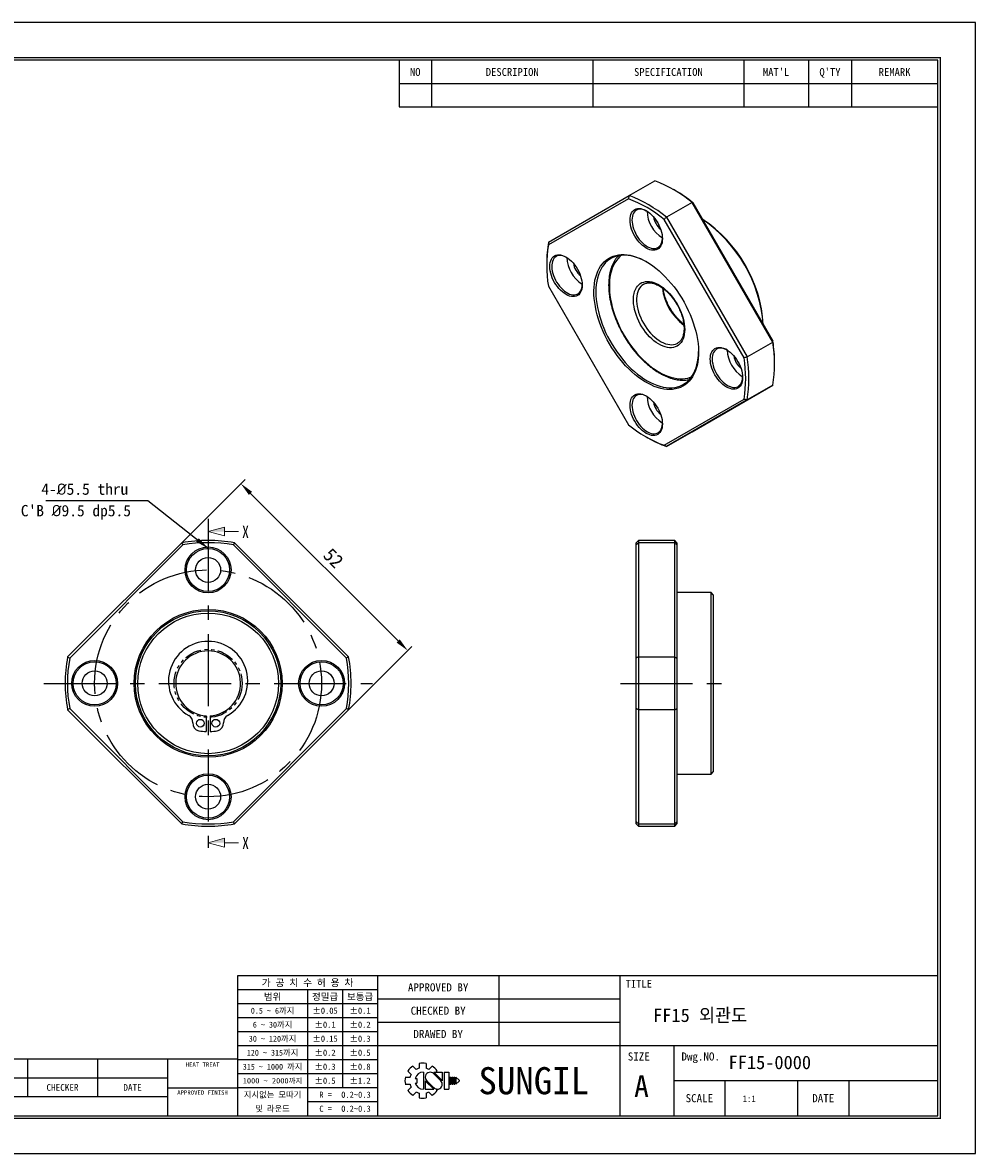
# Model space of a CAD drawing. Header units: millimetres. Extents: x 0 to 352, y 0 to 249.
# Tile 2 of 2: x 143 to 352, y 0 to 249. Entities that reach past the tile are written whole.
import ezdxf
from ezdxf.enums import TextEntityAlignment as Align

# ---------------------------------------------------------------- set-up
doc = ezdxf.new("R2010")
doc.units = ezdxf.units.MM
doc.linetypes.add('CENTER', pattern=[50.8, 31.75, -6.35, 6.35, -6.35])
doc.linetypes.add('PHANTOM', pattern=[2.5, 1.25, -0.25, 0.25, -0.25, 0.25, -0.25])
doc.layers.get('0').update_dxf_attribs({"linetype": 'CONTINUOUS'})
doc.layers.get('DEFPOINTS').update_dxf_attribs({"linetype": 'CONTINUOUS'})
for name, color, linetype in [('center', 1, 'CENTER'), ('L1', 7, 'CONTINUOUS'), ('OUTLINE', 7, 'CONTINUOUS'), ('phantom', 6, 'PHANTOM')]:
    doc.layers.add(name, color=color, linetype=linetype)
doc.dimstyles.get("Standard").update_dxf_attribs({"dimtxt": 3, "dimasz": 3, "dimexe": 1.3, "dimexo": 0, "dimgap": 1.3, "dimtad": 1, "dimdec": 3, "dimzin": 11, "dimdsep": 46, "dimtxsty": 'Standard', "dimcen": 0, "dimclrd": 5, "dimclre": 5, "dimclrt": 3, "dimadec": 0, "dimazin": 0, "dimtfac": 0.6, "dimtdec": 3, "dimtmove": 0, "dimatfit": 3, "dimfxl": 0, "dimtolj": 1, "dimtzin": 11, "dimarcsym": 0})

# ---------------------------------------------------------------- blocks, each defined once
blk = doc.blocks.new('표제란')
at = {"layer": 'L1', "color": 0}
for p, q in [((297, 210), (0, 210)), ((297, 0), (297, 210)), ((0, 0), (297, 0))]:
    blk.add_line(p, q, dxfattribs=at)
at = {"layer": 'L1'}
for p, q in [((190, 203), (190, 194.34)), ((196, 203), (196, 194.34)), ((226, 203), (226, 194.34)), ((254, 203), (254, 194.34)), ((266, 203), (266, 194.34)), ((274, 203), (274, 194.34)), ((190, 198.67), (290, 198.67)), ((190, 194.34), (290, 194.34)), ((290, 33), (160, 33)), ((160, 33), (160, 7)), ((186, 33), (186, 7)), ((208.5, 33), (208.5, 20)), ((231, 33), (231, 7)), ((186, 30.4), (160, 30.4)), ((173, 30.4), (173, 7)), ((179.5, 30.4), (179.5, 12.2)), ((186, 27.8), (160, 27.8)), ((231, 28.67), (186, 28.67)), ((186, 25.2), (160, 25.2)), ((231, 24.33), (186, 24.33)), ((186, 22.6), (160, 22.6)), ((186, 20), (160, 20)), ((290, 20), (186, 20)), ((241, 20), (241, 7)), ((160, 17.5), (62, 17.5)), ((121, 17.5), (121, 10.5)), ((134, 17.5), (134, 10.5)), ((147, 17.5), (147, 7)), ((186, 17.4), (160, 17.4)), ((186, 14.8), (160, 14.8)), ((191.63, 15.3), (192.25, 14.68)), ((192.55, 16.22), (193.17, 15.6)), ((193.7, 16.69), (193.7, 15.81)), ((194.5, 15.08), (194.5, 11.92)), ((195, 16.69), (195, 15.81)), ((195.52, 15.6), (196.14, 16.22)), ((197.74, 13.5), (196.41, 14.83)), ((198.02, 13.53), (196.47, 15.08)), ((196.47, 15.08), (198.02, 15.08)), ((196.84, 15.08), (197.06, 15.3)), ((198.02, 15.08), (198.02, 13.5)), ((198.39, 15.08), (198.39, 11.92)), ((198.39, 15.08), (199.26, 15.08)), ((199.26, 15.08), (199.26, 11.92)), ((147, 14), (62, 14)), ((191.15, 14.15), (192.03, 14.15)), ((191.15, 14.15), (192.03, 14.15)), ((191.15, 12.85), (192.03, 12.85)), ((192.98, 13.93), (193.28, 13.93)), ((192.98, 13.07), (193.28, 13.07)), ((193.28, 13.93), (193.28, 13.07)), ((194.86, 13.5), (194.86, 11.92)), ((194.86, 13.47), (196.42, 11.92)), ((195.14, 13.5), (196.47, 12.17)), ((199.41, 14.15), (199.41, 12.85)), ((199.41, 14.15), (199.62, 14.15)), ((199.41, 12.85), (199.62, 12.85)), ((199.62, 14.15), (199.62, 12.85)), ((199.78, 14.15), (199.78, 12.85)), ((199.78, 14.15), (199.99, 14.15)), ((199.78, 12.85), (199.99, 12.85)), ((199.99, 14.15), (199.99, 12.85)), ((200.14, 14.15), (200.14, 12.85)), ((200.14, 14.15), (200.36, 14.15)), ((200.14, 12.85), (200.36, 12.85)), ((200.36, 14.15), (200.36, 12.85)), ((200.51, 14.15), (200.51, 12.85)), ((200.51, 14.15), (201.16, 13.61)), ((201.16, 13.39), (200.51, 12.85)), ((201.16, 13.61), (201.16, 13.5)), ((201.16, 13.61), (201.16, 13.39)), ((201.16, 13.5), (201.16, 13.39)), ((290, 13.5), (241, 13.5)), ((250.5, 13.5), (250.5, 7)), ((264, 13.5), (264, 7)), ((273.5, 13.5), (273.5, 7)), ((147, 10.5), (62, 10.5)), ((147, 12.2), (160, 12.2)), ((186, 12.2), (160, 12.2)), ((191.63, 11.7), (192.25, 12.32)), ((192.55, 10.78), (193.17, 11.4)), ((193.7, 11.19), (193.7, 10.31)), ((194.86, 11.92), (196.42, 11.92)), ((195, 11.19), (195, 10.31)), ((195.52, 11.4), (196.14, 10.78)), ((196.79, 11.98), (197.06, 11.7)), ((198.39, 11.92), (199.26, 11.92)), ((186, 9.6), (173, 9.6))]:
    blk.add_line(p, q, dxfattribs=at)
at = {"layer": 'L1', "const_width": 0.25}
blk.add_lwpolyline([(290.5, 6.5), (290.5, 203.5), (10, 203.5), (10, 6.5)], close=True, dxfattribs=at)
at = {"layer": 'L1'}
blk.add_lwpolyline([(290, 7), (290, 203), (10.5, 203), (10.5, 7)], close=True, dxfattribs=at)
for centre, radius, start, end in [((194.35, 13.5), 3.26, 123.4943, 146.5057), ((194.5, 13.5), 1.58, 90, 164.0671), ((194.35, 13.5), 2.4, 105.6872, 119.3128), ((194.35, 13.5), 3.26, 78.4943, 101.5057), ((195.78, 14.16), 0.919, 43.2202, 225.8282), ((194.35, 13.5), 2.4, 60.6872, 74.3128), ((194.35, 13.5), 3.26, 33.4943, 56.5057), ((194.35, 13.5), 3.26, 168.4943, 191.5057), ((194.35, 13.5), 2.4, 150.6872, 164.3128), ((194.35, 13.5), 2.4, 195.6872, 209.3128), ((194.5, 13.5), 1.58, 195.9329, 270), ((197.1, 12.84), 0.919, 223.2202, 45.8282), ((194.35, 13.5), 3.26, 213.4943, 236.5057), ((194.35, 13.5), 2.4, 240.6872, 254.3128), ((194.35, 13.5), 2.4, 285.6872, 299.3128), ((194.35, 13.5), 3.26, 303.4943, 326.5057), ((194.35, 13.5), 3.26, 258.4943, 281.5057)]:
    blk.add_arc(centre, radius, start, end, dxfattribs=at)
for p in [(208.5, 28.67), (208.5, 24.33)]:
    blk.add_point(p, dxfattribs=at)
for s, height, p in [("MAT'L", 1.444, (260, 200.83)), ("Q'TY", 1.444, (270, 200.83)), ('NO', 1.444, (193, 200.83)), ('DESCRIPION', 1.444, (211, 200.83)), ('SPECIFICATION', 1.444, (240, 200.83)), ('REMARK', 1.444, (282, 200.83)), ('가 공 치 수 허 용 차', 1.3, (173, 31.7)), ('APPROVED BY', 1.5, (197.25, 30.83)), ('TITLE', 1.444, (234.5, 31.5)), ('범위', 1.25, (166.5, 29.1)), ('정밀급', 1.25, (176.25, 29.1)), ('보통급', 1.25, (182.75, 29.1)), ('0.5 ~ 6까지', 1.1, (166.5, 26.5)), ('%%P0.05', 1.15, (176.25, 26.5)), ('%%P0.1', 1.15, (182.75, 26.5)), ('CHECKED BY', 1.5, (197.25, 26.5)), ('6 ~ 30까지', 1.1, (166.5, 23.9)), ('%%P0.1', 1.15, (176.25, 23.9)), ('%%P0.2', 1.15, (182.75, 23.9)), ('30 ~ 120까지', 1.1, (166.5, 21.3)), ('%%P0.15', 1.15, (176.25, 21.3)), ('%%P0.3', 1.15, (182.75, 21.3)), ('DRAWED BY', 1.5, (197.25, 22.17)), ('120 ~ 315까지', 1.1, (166.5, 18.7)), ('%%P0.2', 1.15, (176.25, 18.7)), ('%%P0.5', 1.15, (182.75, 18.7)), ('HEAT TREAT', 0.8, (153.5, 16.5)), ('SIZE', 1.5, (234.5, 18)), ('Dwg.NO.', 1.5, (246, 18)), ('315 ~ 1000 까지', 1.1, (166.5, 16.1)), ('%%P0.3', 1.15, (176.25, 16.1)), ('%%P0.8', 1.15, (182.75, 16.1)), ('SUNGIL', 5.032, (215, 13.5)), ('CHECKER', 1.25, (127.5, 12.25)), ('DATE', 1.25, (140.5, 12.25)), ('1000 ~ 2000까지', 0.99, (166.5, 13.49)), ('%%P0.5', 1.15, (176.25, 13.5)), ('%%P1.2', 1.15, (182.75, 13.5)), ('A', 4, (235, 12.5)), ('APPROVED FINISH', 0.8, (153.5, 11.3)), ('지시없는 모따기', 1.1, (166.5, 10.9)), ('R = ', 1.15, (176.75, 10.9)), ('SCALE', 1.5, (245.75, 10.25)), ('DATE', 1.5, (268.75, 10.25)), ('및 라운드', 1.1, (166.5, 8.3)), ('C = ', 1.15, (176.75, 8.3))]:
    blk.add_text(s, height=height, dxfattribs=at).set_placement(p, align=Align.MIDDLE_CENTER)
for tag, p in [('필렛', (179.25, 10.9)), ('모따기', (179.25, 8.3))]:
    blk.add_attdef(tag, text='', height=1.15, dxfattribs=at).set_placement(p, align=Align.MIDDLE_LEFT)
at = {"layer": 'OUTLINE', "ltscale": 0.5}
for tag, p, height in [('TITLE', (237.17, 24.41), 2.5), ('도번', (251.18, 15.64), 2.5), ('SCALE', (253.78, 9.55), 1.2), ('DATE', (277.02, 9.51), 1.2)]:
    blk.add_attdef(tag, p, '', height=height, dxfattribs=at)
blk = doc.blocks.new('*D9')
at = {"layer": 'DEFPOINTS', "color": 0, "ltscale": 0.5}
for p in [(190.62, 147.59), (165.01, 121.98), (201.78, 85.21)]:
    blk.add_point(p, dxfattribs=at)
at = {"layer": 'OUTLINE', "color": 5, "lineweight": -2, "ltscale": 0.5}
for p, q in [((165.01, 121.98), (191.54, 148.51)), ((225.26, 112.94), (192.74, 145.47)), ((201.78, 85.21), (228.3, 111.74))]:
    blk.add_line(p, q, dxfattribs=at)
at = {"layer": 'OUTLINE', "color": 5, "ltscale": 0.5}
for points in [[(193.09, 145.82), (192.38, 145.11), (190.62, 147.59)], [(225.62, 113.29), (224.91, 112.59), (227.39, 110.82)]]:
    blk.add_solid(points, dxfattribs=at)
at = {"layer": 'OUTLINE', "color": 3, "ltscale": 0.5, "insert": (211.01, 131.21), "char_height": 3, "attachment_point": 5, "rotation": 315}
blk.add_mtext('\\A1;52', dxfattribs=at)

msp = doc.modelspace()

# ---------------------------------------------------------------- linework, layer by layer
at = {"layer": 'center', "ltscale": 0.5}
for p, q in [((183.3932, 139.8203), (183.3932, 67.3703)), ((147.1682, 103.5953), (219.6182, 103.5953)), ((274.2734, 103.5953), (298.7137, 103.5953))]:
    msp.add_line(p, q, dxfattribs=at)
msp.add_circle((183.3932, 103.5953), 25, dxfattribs=at)
at = {"layer": 'OUTLINE'}
for p, q in [((276.179, 211.0838), (281.8358, 214.3495)), ((286.3013, 212.2129), (285.9478, 212.417)), ((275.9978, 210.4019), (258.3697, 200.2221)), ((258.3956, 200.8143), (276.179, 211.0838)), ((290.0524, 209.6061), (284.3956, 206.3405)), ((307.8358, 178.8043), (290.0524, 209.6061)), ((290.2336, 209.5314), (307.8617, 178.9986)), ((301.4978, 175.3248), (283.8697, 205.8575)), ((284.3956, 206.3405), (302.179, 175.5387)), ((258.0134, 196.2909), (258.0134, 195.8827)), ((258.3697, 191.1319), (275.9978, 160.5991)), ((265.7916, 191.5959), (265.8268, 191.5758)), ((286.835, 178.5526), (286.8654, 178.5699)), ((302.179, 175.5387), (307.8358, 178.8043)), ((308.218, 173.8396), (308.218, 174.2478)), ((301.1469, 171.1857), (301.1821, 171.1656)), ((290.0524, 159.0467), (307.8358, 169.3161)), ((307.8358, 169.3161), (302.179, 166.0505)), ((283.8697, 156.0548), (301.4978, 166.2346)), ((302.179, 166.0505), (284.3956, 155.781)), ((283.4693, 160.9773), (283.5044, 160.9572)), ((279.9302, 157.9176), (280.2837, 157.7135)), ((284.3956, 155.781), (290.0524, 159.0467)), ((278.2145, 135.0953), (277.7145, 134.5953)), ((277.7145, 134.0915), (277.7145, 134.5953)), ((286.2145, 135.0953), (278.2145, 135.0953)), ((278.2145, 135.0953), (278.2145, 134.5549)), ((286.7145, 134.5953), (286.2145, 135.0953)), ((286.2145, 134.5549), (286.2145, 135.0953)), ((286.7145, 134.5953), (286.7145, 134.0915)), ((152.4336, 109.4053), (177.5832, 134.5549)), ((177.8269, 134.0915), (152.897, 109.1616)), ((213.8893, 109.1616), (188.9594, 134.0915)), ((189.2032, 134.5549), (214.3527, 109.4053)), ((277.7145, 109.1616), (277.7145, 134.0915)), ((278.2145, 134.5549), (278.2145, 109.4053)), ((286.2145, 134.5549), (278.2145, 134.5549)), ((286.2145, 109.4053), (286.2145, 134.5549)), ((286.7145, 134.0915), (286.7145, 109.1616)), ((294.2145, 123.5953), (286.7145, 123.5953)), ((294.7145, 123.0953), (294.2145, 123.5953)), ((294.2145, 83.5953), (294.2145, 123.5953)), ((294.7145, 123.0953), (294.7145, 84.0953)), ((277.7145, 98.029), (277.7145, 109.1616)), ((278.2145, 109.4053), (278.2145, 97.7853)), ((278.2145, 109.4053), (286.2145, 109.4053)), ((286.2145, 97.7853), (286.2145, 109.4053)), ((286.7145, 109.1616), (286.7145, 98.029)), ((177.5832, 72.6357), (152.4336, 97.7853)), ((152.897, 98.029), (177.8269, 73.0991)), ((188.9594, 73.0991), (213.8893, 98.029)), ((214.3527, 97.7853), (189.2032, 72.6357)), ((277.7145, 73.0991), (277.7145, 98.029)), ((286.2145, 97.7853), (278.2145, 97.7853)), ((278.2145, 97.7853), (278.2145, 72.6357)), ((286.2145, 72.6357), (286.2145, 97.7853)), ((286.7145, 98.029), (286.7145, 73.0991)), ((182.9694, 96.4579), (182.97, 92.9579)), ((183.8169, 96.4579), (183.8163, 92.9579)), ((286.7145, 83.5953), (294.2145, 83.5953)), ((294.2145, 83.5953), (294.7145, 84.0953)), ((277.7145, 72.5953), (277.7145, 73.0991)), ((277.7145, 72.5953), (278.2145, 72.0953)), ((278.2145, 72.6357), (286.2145, 72.6357)), ((278.2145, 72.6357), (278.2145, 72.0953)), ((286.2145, 72.0953), (286.2145, 72.6357)), ((286.2145, 72.0953), (286.7145, 72.5953)), ((286.7145, 73.0991), (286.7145, 72.5953)), ((278.2145, 72.0953), (286.2145, 72.0953))]:
    msp.add_line(p, q, dxfattribs=at)
at = {"layer": 'OUTLINE', "lineweight": 9}
for p, q in [((183.3932, 137.0493), (186.9932, 138.0139)), ((186.9932, 138.0139), (186.9932, 136.0847)), ((183.3932, 137.0493), (186.9932, 136.0847)), ((186.9932, 137.0493), (190.0885, 137.0493)), ((183.3932, 68.4792), (186.9932, 69.4438)), ((183.3932, 68.4792), (186.9932, 67.5146)), ((186.9932, 69.4438), (186.9932, 67.5146)), ((186.9932, 68.4792), (190.0885, 68.4792))]:
    msp.add_line(p, q, dxfattribs=at)
at = {"layer": 'OUTLINE', "flags": 128}
for points in [[(279.9337, 207.7654), (280.3335, 207.5086), (280.7283, 207.2033), (281.1131, 206.8531), (281.4831, 206.4626), (281.8336, 206.0366), (282.1601, 205.5805), (282.4587, 205.1), (282.7256, 204.6011), (282.9573, 204.0902), (283.151, 203.5737), (283.3042, 203.058), (283.4151, 202.5497), (283.4822, 202.0551), (283.5046, 201.5804), (283.4822, 201.1317), (283.4151, 200.7145), (283.3042, 200.3342), (283.151, 199.9954), (282.9573, 199.7025), (282.7256, 199.4592), (282.4587, 199.2684), (282.1601, 199.1327), (281.8336, 199.0536), (281.4831, 199.0323), (281.1131, 199.0689), (280.7283, 199.163), (280.3335, 199.3134), (279.9337, 199.5183), (279.5339, 199.7751), (279.1391, 200.0804), (278.7543, 200.4306), (278.3844, 200.8211), (278.0339, 201.2471), (277.7073, 201.7032), (277.4087, 202.1837), (277.1419, 202.6826), (276.9102, 203.1935), (276.7165, 203.71), (276.5632, 204.2257), (276.4524, 204.734), (276.3853, 205.2286), (276.3628, 205.7033), (276.3853, 206.152), (276.4524, 206.5692), (276.5632, 206.9495), (276.7165, 207.2883), (276.9102, 207.5812), (277.1419, 207.8245), (277.4087, 208.0153), (277.7073, 208.151), (278.0339, 208.2301), (278.3844, 208.2514), (278.7543, 208.2148), (279.1391, 208.1207), (279.5339, 207.9703), (279.9337, 207.7654)], [(280.1464, 207.6426), (279.8584, 207.7946), (279.4788, 207.9507), (279.1079, 208.0522), (278.7506, 208.0979), (278.4114, 208.087), (278.0948, 208.0198), (277.805, 207.8971), (277.5457, 207.7205), (277.3203, 207.4924), (277.1317, 207.2156), (276.9824, 206.8939), (276.8744, 206.5314), (276.809, 206.1328), (276.7871, 205.7033)], [(276.7871, 205.7033), (276.809, 205.2485), (276.8744, 204.7744), (276.9824, 204.2871), (277.1317, 203.793), (277.3203, 203.2986), (277.5457, 202.8102), (277.805, 202.3342), (278.0948, 201.8769), (278.4114, 201.4442), (278.7506, 201.0417), (279.1079, 200.6747), (279.4788, 200.3481), (279.8584, 200.0659), (280.2418, 199.832), (280.6239, 199.6493), (280.9997, 199.5202), (281.3644, 199.4465), (281.7133, 199.4291), (282.0417, 199.4682), (282.3454, 199.5633), (282.6204, 199.7132), (282.8632, 199.9159), (283.0705, 200.1687), (283.2397, 200.4685), (283.3686, 200.8112), (283.4554, 201.1924), (283.4991, 201.6071), (283.5046, 201.8253)], [(262.2561, 197.557), (262.6559, 197.3002), (263.0507, 196.9949), (263.4355, 196.6447), (263.8054, 196.2542), (264.1559, 195.8282), (264.4825, 195.3721), (264.7811, 194.8916), (265.0479, 194.3927), (265.2796, 193.8818), (265.4733, 193.3653), (265.6266, 192.8496), (265.7374, 192.3413), (265.8045, 191.8466), (265.8269, 191.372), (265.8045, 190.9233), (265.7374, 190.5061), (265.6266, 190.1258), (265.4733, 189.787), (265.2796, 189.4941), (265.0479, 189.2508), (264.7811, 189.06), (264.4825, 188.9242), (264.1559, 188.8452), (263.8054, 188.8238), (263.4355, 188.8604), (263.0507, 188.9546), (262.6559, 189.105), (262.2561, 189.3099), (261.8562, 189.5666), (261.4615, 189.872), (261.0767, 190.2221), (260.7067, 190.6127), (260.3562, 191.0387), (260.0296, 191.4948), (259.7311, 191.9753), (259.4642, 192.4741), (259.2325, 192.985), (259.0388, 193.5016), (258.8856, 194.0173), (258.7747, 194.5256), (258.7076, 195.0202), (258.6852, 195.4949), (258.7076, 195.9436), (258.7747, 196.3607), (258.8856, 196.7411), (259.0388, 197.0798), (259.2325, 197.3727), (259.4642, 197.6161), (259.7311, 197.8069), (260.0296, 197.9426), (260.3562, 198.0217), (260.7067, 198.043), (261.0767, 198.0064), (261.4615, 197.9123), (261.8562, 197.7618), (262.2561, 197.557)], [(262.4682, 197.4345), (262.0853, 197.6302), (261.7074, 197.7728), (261.3395, 197.8605), (260.9862, 197.892), (260.6523, 197.867), (260.3421, 197.7858), (260.0595, 197.6495), (259.8084, 197.4598), (259.5919, 197.2192), (259.413, 196.9309), (259.2738, 196.5985), (259.1763, 196.2265), (259.1218, 195.8197), (259.1108, 195.3833), (259.1436, 194.9231), (259.2198, 194.4452), (259.3383, 193.9556), (259.4976, 193.4608), (259.6956, 192.9672), (259.9298, 192.4813), (260.1971, 192.0095), (260.494, 191.5578), (260.8166, 191.1321), (261.1607, 190.738), (261.5219, 190.3807), (261.8955, 190.0648), (262.2764, 189.7943), (262.6599, 189.573), (263.0409, 189.4035), (263.4145, 189.2882), (263.7757, 189.2285), (264.1198, 189.2252), (264.4424, 189.2784), (264.7393, 189.3873), (265.0066, 189.5506), (265.2408, 189.7661), (265.4388, 190.031), (265.5981, 190.3419), (265.7166, 190.6946), (265.7928, 191.0847), (265.8253, 191.4973)], [(279.9337, 196.5379), (280.6503, 196.0985), (281.3641, 195.6093), (282.0723, 195.0722), (282.7723, 194.4893), (283.4613, 193.8628), (284.1366, 193.1952), (284.7957, 192.489), (285.436, 191.747), (286.055, 190.972), (286.6503, 190.1671), (287.2196, 189.3353), (287.7608, 188.4799), (288.2716, 187.6042), (288.7502, 186.7115), (289.1947, 185.8054), (289.6034, 184.8893), (289.9746, 183.9668), (290.307, 183.0414), (290.5993, 182.1168), (290.8503, 181.1964), (291.0591, 180.2839), (291.2248, 179.3828), (291.3468, 178.4966), (291.4247, 177.6287), (291.4582, 176.7824), (291.447, 175.9611), (291.3913, 175.1679), (291.2913, 174.4059), (291.1474, 173.678), (290.96, 172.987), (290.73, 172.3357), (290.4582, 171.7265), (290.1458, 171.1619), (289.7938, 170.6439), (289.4036, 170.1746), (288.9768, 169.7558), (288.5151, 169.3891), (288.0201, 169.0759), (287.4939, 168.8176), (286.9384, 168.6149), (286.3558, 168.4688), (285.7483, 168.3798), (285.1184, 168.3483), (284.4684, 168.3743), (283.8008, 168.4578), (283.1183, 168.5984), (282.4235, 168.7956), (281.7191, 169.0487), (281.0077, 169.3566), (280.2922, 169.7182), (279.5753, 170.1321), (278.8598, 170.5966), (278.1484, 171.11), (277.4439, 171.6703), (276.7491, 172.2753), (276.0666, 172.9226), (275.3991, 173.6099), (274.7491, 174.3343), (274.1191, 175.0932), (273.5117, 175.8835), (272.9291, 176.7023), (272.3736, 177.5463), (271.8474, 178.4123), (271.3524, 179.2969), (270.8906, 180.1967), (270.4638, 181.1083), (270.0737, 182.028), (269.7217, 182.9524), (269.4092, 183.8779), (269.1374, 184.8008), (268.9074, 185.7177), (268.7201, 186.6249), (268.5761, 187.519), (268.4761, 188.3965), (268.4204, 189.254), (268.4093, 190.0882), (268.4427, 190.8959), (268.5206, 191.6739), (268.6427, 192.4192), (268.8084, 193.1289), (269.0172, 193.8004), (269.2682, 194.4309), (269.5604, 195.0182), (269.8928, 195.5597), (270.2641, 196.0536), (270.6728, 196.4979), (271.1172, 196.8908), (271.5958, 197.2309), (272.1067, 197.5168), (272.6478, 197.7474), (273.2171, 197.9219), (273.8125, 198.0395), (274.4314, 198.0998), (275.0717, 198.1026), (275.7308, 198.0478), (276.4062, 197.9357), (277.0952, 197.7667), (277.7951, 197.5414), (278.5034, 197.2608), (279.2172, 196.9259), (279.9337, 196.5379)], [(280.0421, 196.4748), (279.4355, 196.7998), (278.7279, 197.131), (278.0259, 197.4079), (277.3323, 197.6293), (276.6497, 197.7943), (275.981, 197.9023), (275.3287, 197.9529), (274.6954, 197.9459), (274.0837, 197.8813), (273.4958, 197.7593), (272.9342, 197.5805), (272.4011, 197.3455), (271.8985, 197.0552), (271.4285, 196.7109), (270.9929, 196.3139), (270.5934, 195.8657), (270.2316, 195.3681), (269.9089, 194.8231), (269.6266, 194.2328), (269.3859, 193.5996), (269.1876, 192.9259), (269.0326, 192.2144), (268.9214, 191.468), (268.8545, 190.6895), (268.8322, 189.8821), (268.8545, 189.0488), (268.9214, 188.1931), (269.0326, 187.3183), (269.1876, 186.4278), (269.3859, 185.5252), (269.6266, 184.614), (269.9089, 183.6978), (270.2316, 182.7802), (270.5934, 181.8649), (270.9929, 180.9555), (271.4285, 180.0555), (271.8985, 179.1685), (272.4011, 178.298), (272.9342, 177.4475), (273.4958, 176.6202), (274.0837, 175.8196), (274.6954, 175.0486), (275.3287, 174.3104), (275.981, 173.6079), (276.6497, 172.9438), (277.3323, 172.3208), (278.0259, 171.7414), (278.7279, 171.2077), (279.4355, 170.722), (280.1459, 170.2861), (280.8563, 169.9018), (281.5638, 169.5706), (282.2658, 169.2937), (282.9595, 169.0723), (283.642, 168.9073), (284.3107, 168.7993), (284.963, 168.7487), (285.5963, 168.7557), (286.2081, 168.8203), (286.7959, 168.9423), (287.3575, 169.1211), (287.8906, 169.3561), (288.3932, 169.6463), (288.8632, 169.9906), (289.2988, 170.3877), (289.6983, 170.8359), (290.0601, 171.3335), (290.3828, 171.8785), (290.6651, 172.4688), (290.9058, 173.102), (291.1041, 173.7757), (291.2592, 174.4871), (291.3704, 175.2336), (291.4372, 176.0121), (291.4591, 176.6979)], [(274.4772, 197.9297), (274.1469, 197.6583), (273.7345, 197.2496), (273.3585, 196.791), (273.0204, 196.2844), (272.7215, 195.7318), (272.463, 195.1355), (272.246, 194.4977), (272.0713, 193.8212), (271.9397, 193.1086), (271.8516, 192.3627), (271.8075, 191.5867), (271.8075, 190.7836), (271.8516, 189.9566), (271.9397, 189.1091), (272.0713, 188.2445), (272.246, 187.3663), (272.463, 186.478), (272.7215, 185.5832), (273.0204, 184.6855), (273.3585, 183.7884), (273.7345, 182.8958), (274.1469, 182.011), (274.5939, 181.1377), (275.0739, 180.2794), (275.5848, 179.4395), (276.1246, 178.6215), (276.6911, 177.8286), (277.2821, 177.064), (277.8951, 176.3308), (278.5278, 175.6319), (279.1774, 174.9703), (279.8416, 174.3484), (280.5174, 173.7689), (281.2024, 173.234), (281.8936, 172.746), (282.5883, 172.3067), (283.2837, 171.918), (283.977, 171.5815), (284.6654, 171.2983), (285.3461, 171.0698), (286.0165, 170.8969), (286.6737, 170.7801), (287.3152, 170.7201), (287.9383, 170.717), (288.5406, 170.7709), (289.1197, 170.8814), (289.6731, 171.0483), (289.9361, 171.1512)], [(288.419, 181.5955), (288.3969, 181.031), (288.3306, 180.4964), (288.2208, 179.996), (288.0683, 179.5336), (287.8742, 179.113), (287.6401, 178.7373), (287.3679, 178.4096), (287.0596, 178.1324), (286.7177, 177.9078), (286.3448, 177.7377), (285.9439, 177.6233), (285.518, 177.5655), (285.0706, 177.5648), (284.6052, 177.6213), (284.1253, 177.7344), (283.6347, 177.9033), (283.1373, 178.1266), (282.637, 178.4027), (282.1377, 178.7292), (281.6432, 179.1038), (281.1575, 179.5235), (280.6844, 179.9849), (280.2275, 180.4845), (279.7905, 181.0183), (279.3767, 181.5822), (278.9894, 182.1718), (278.6316, 182.7824), (278.3062, 183.4093), (278.0156, 184.0475), (277.7622, 184.6921), (277.548, 185.3381), (277.3745, 185.9803), (277.2432, 186.6137), (277.1551, 187.2335), (277.1108, 187.8346), (277.1108, 188.4125), (277.1551, 188.9626), (277.2432, 189.4806), (277.3745, 189.9625), (277.548, 190.4044), (277.7622, 190.8029), (278.0156, 191.155), (278.3062, 191.4577), (278.6316, 191.7089), (278.9894, 191.9064), (279.3767, 192.0489), (279.7905, 192.135), (280.2275, 192.1643), (280.6844, 192.1363), (281.1575, 192.0515), (281.6432, 191.9104), (282.1377, 191.714), (282.637, 191.4641), (283.1373, 191.1625), (283.6347, 190.8116), (284.1253, 190.4141), (284.6052, 189.9731), (285.0706, 189.4921), (285.518, 188.9749), (285.9439, 188.4255), (286.3448, 187.8482), (286.7177, 187.2475), (287.0596, 186.6282), (287.3679, 185.995), (287.6401, 185.3529), (287.8742, 184.707), (288.0683, 184.0623), (288.2208, 183.4239), (288.3306, 182.7967), (288.3969, 182.1856), (288.419, 181.5955)], [(279.3713, 191.5636), (279.3233, 191.5354), (279.0019, 191.3049), (278.7146, 191.0228), (278.4637, 190.6913), (278.2515, 190.3131), (278.0795, 189.8915), (277.9492, 189.4299), (277.8618, 188.9322), (277.8179, 188.4023), (277.8179, 187.8449), (277.8618, 187.2644), (277.9492, 186.6656), (278.0795, 186.0537), (278.2515, 185.4335), (278.4637, 184.8103), (278.7146, 184.1891), (279.0019, 183.5753), (279.3233, 182.9738), (279.6761, 182.3896), (280.0574, 181.8276), (280.4641, 181.2924), (280.8927, 180.7885), (281.3397, 180.32), (281.8015, 179.8909), (282.2742, 179.5046), (282.7538, 179.1644), (283.2364, 178.8731), (283.7181, 178.6331), (284.1947, 178.4464), (284.6624, 178.3145), (285.1173, 178.2386), (285.5556, 178.2193), (285.9737, 178.2567), (286.368, 178.3505), (286.7355, 178.4999), (286.835, 178.5526)], [(297.6114, 177.1468), (298.0112, 176.89), (298.406, 176.5847), (298.7908, 176.2345), (299.1608, 175.844), (299.5112, 175.418), (299.8378, 174.9619), (300.1364, 174.4814), (300.4032, 173.9825), (300.635, 173.4716), (300.8287, 172.9551), (300.9819, 172.4394), (301.0928, 171.9311), (301.1598, 171.4364), (301.1823, 170.9618), (301.1598, 170.5131), (301.0928, 170.0959), (300.9819, 169.7156), (300.8287, 169.3768), (300.635, 169.0839), (300.4032, 168.8406), (300.1364, 168.6498), (299.8378, 168.514), (299.5112, 168.435), (299.1608, 168.4136), (298.7908, 168.4502), (298.406, 168.5444), (298.0112, 168.6948), (297.6114, 168.8997), (297.2116, 169.1564), (296.8168, 169.4618), (296.432, 169.8119), (296.062, 170.2025), (295.7116, 170.6285), (295.385, 171.0846), (295.0864, 171.5651), (294.8196, 172.0639), (294.5878, 172.5748), (294.3941, 173.0914), (294.2409, 173.6071), (294.13, 174.1154), (294.063, 174.61), (294.0405, 175.0847), (294.063, 175.5334), (294.13, 175.9505), (294.2409, 176.3309), (294.3941, 176.6696), (294.5878, 176.9625), (294.8196, 177.2059), (295.0864, 177.3967), (295.385, 177.5324), (295.7116, 177.6115), (296.062, 177.6328), (296.432, 177.5962), (296.8168, 177.5021), (297.2116, 177.3516), (297.6114, 177.1468)], [(297.8235, 177.0243), (297.4407, 177.22), (297.0628, 177.3626), (296.6948, 177.4503), (296.3416, 177.4818), (296.0077, 177.4568), (295.6974, 177.3756), (295.4149, 177.2393), (295.1637, 177.0496), (294.9473, 176.809), (294.7683, 176.5207), (294.6292, 176.1883), (294.5317, 175.8163), (294.4771, 175.4095), (294.4661, 174.9731), (294.499, 174.5129), (294.5751, 174.035), (294.6936, 173.5454), (294.8529, 173.0506), (295.051, 172.557), (295.2852, 172.0711), (295.5524, 171.5993), (295.8493, 171.1476), (296.1719, 170.7219), (296.5161, 170.3278), (296.8773, 169.9705), (297.2508, 169.6546), (297.6318, 169.3841), (298.0153, 169.1628), (298.3963, 168.9933), (298.7698, 168.878), (299.131, 168.8183), (299.4751, 168.815), (299.7978, 168.8682), (300.0946, 168.9771), (300.3619, 169.1404), (300.5961, 169.3559), (300.7941, 169.6208), (300.9534, 169.9317), (301.0719, 170.2844), (301.1481, 170.6745), (301.1807, 171.0871)], [(279.9337, 166.9383), (280.3335, 166.6816), (280.7283, 166.3762), (281.1131, 166.0261), (281.4831, 165.6356), (281.8336, 165.2096), (282.1601, 164.7534), (282.4587, 164.2729), (282.7256, 163.7741), (282.9573, 163.2632), (283.151, 162.7467), (283.3042, 162.231), (283.4151, 161.7226), (283.4822, 161.228), (283.5046, 160.7534), (283.4822, 160.3046), (283.4151, 159.8875), (283.3042, 159.5071), (283.151, 159.1684), (282.9573, 158.8755), (282.7256, 158.6321), (282.4587, 158.4414), (282.1601, 158.3056), (281.8336, 158.2266), (281.4831, 158.2052), (281.1131, 158.2418), (280.7283, 158.3359), (280.3335, 158.4864), (279.9337, 158.6913), (279.5339, 158.948), (279.1391, 159.2534), (278.7543, 159.6035), (278.3844, 159.9941), (278.0339, 160.4201), (277.7073, 160.8762), (277.4087, 161.3567), (277.1419, 161.8555), (276.9102, 162.3664), (276.7165, 162.883), (276.5632, 163.3986), (276.4524, 163.907), (276.3853, 164.4016), (276.3628, 164.8762), (276.3853, 165.325), (276.4524, 165.7421), (276.5632, 166.1225), (276.7165, 166.4612), (276.9102, 166.7541), (277.1419, 166.9975), (277.4087, 167.1882), (277.7073, 167.324), (278.0339, 167.403), (278.3844, 167.4244), (278.7543, 167.3878), (279.1391, 167.2937), (279.5339, 167.1432), (279.9337, 166.9383)], [(280.1464, 166.8155), (279.8584, 166.9675), (279.4788, 167.1236), (279.1079, 167.2252), (278.7506, 167.2708), (278.4114, 167.26), (278.0948, 167.1927), (277.805, 167.0701), (277.5457, 166.8935), (277.3203, 166.6653), (277.1317, 166.3886), (276.9824, 166.0669), (276.8744, 165.7043), (276.809, 165.3057), (276.7871, 164.8762)], [(276.7871, 164.8762), (276.809, 164.4215), (276.8744, 163.9474), (276.9824, 163.4601), (277.1317, 162.966), (277.3203, 162.4715), (277.5457, 161.9831), (277.805, 161.5072), (278.0948, 161.0498), (278.4114, 160.6171), (278.7506, 160.2147), (279.1079, 159.8477), (279.4788, 159.521), (279.8584, 159.2389), (280.2418, 159.0049), (280.6239, 158.8222), (280.9997, 158.6932), (281.3644, 158.6195), (281.7133, 158.6021), (282.0417, 158.6412), (282.3454, 158.7363), (282.6204, 158.8862), (282.8632, 159.0888), (283.0705, 159.3417), (283.2397, 159.6414), (283.3686, 159.9841), (283.4554, 160.3653), (283.4991, 160.78), (283.503, 160.8787)]]:
    msp.add_lwpolyline(points, dxfattribs=at)
at = {"layer": 'OUTLINE'}
for centre, radius in [((183.3932, 128.5953), 5.05), ((183.3932, 128.5953), 4.75), ((183.3932, 128.5953), 2.75), ((183.3932, 103.5953), 16.3), ((183.3932, 103.5953), 16), ((183.3932, 103.5953), 15.5), ((158.3932, 103.5953), 5.05), ((158.3932, 103.5953), 4.75), ((208.3932, 103.5953), 5.05), ((208.3932, 103.5953), 4.75), ((158.3932, 103.5953), 2.75), ((208.3932, 103.5953), 2.75), ((181.6947, 94.8122), 0.85), ((185.0947, 94.8128), 0.85), ((183.3932, 78.5953), 5.05), ((183.3932, 78.5953), 4.75), ((183.3932, 78.5953), 2.75)]:
    msp.add_circle(centre, radius, dxfattribs=at)
for centre, radius, start, end in [((271.3528, 186.7022), 29.568, 50.770582, 69.234795), ((269.6069, 183.5067), 33.2076, 51.600122, 59.819358), ((265.5608, 183.2324), 29.1052, 51.019292, 68.986085), ((265.696, 183.4366), 29.568, 50.770582, 69.234795), ((287.3374, 207.9159), 7.2311, 182.00455, 237.990074), ((285.91, 207.0919), 4.411, 189.323765, 230.670859), ((275.6217, 180.7389), 30.1779, 3.684917, 56.315083), ((274.6628, 180.1853), 31.1612, 4.637543, 55.362457), ((287.1249, 195.677), 29.1122, 171.018059, 188.981941), ((283.6837, 196.4001), 25.6706, 170.098257, 180.243739), ((269.6747, 197.714), 7.2463, 182.051511, 237.596748), ((268.2318, 196.8831), 4.4103, 189.320741, 230.673882), ((295.2681, 192.0806), 11.846, 186.462137, 233.52849), ((305.0301, 177.3037), 7.2463, 182.051511, 237.596748), ((278.6437, 174.0602), 29.5751, 350.769389, 9.230611), ((275.0057, 174.146), 33.2124, 0.17571, 8.401457), ((303.5871, 176.4729), 4.4103, 189.320741, 230.673882), ((272.7426, 170.7797), 29.1122, 351.018059, 8.981941), ((272.9869, 170.7946), 29.5751, 350.769389, 9.230611), ((287.3524, 167.0953), 7.2463, 182.051511, 237.596748), ((285.9094, 166.2645), 4.4103, 189.320741, 230.673882), ((294.3066, 183.2243), 29.1052, 231.019292, 248.986085), ((293.3976, 180.2766), 26.0973, 239.834347, 249.821789), ((183.3932, 103.5953), 31.5, 79.371256, 100.628744), ((183.3932, 103.5953), 31, 79.656033, 100.343967), ((183.3931, 104.1203), 8.725, 299.257029, 240.763067), ((183.3932, 103.5953), 7.15, 273.397654, 266.602346), ((183.3932, 103.5953), 31.5, 169.371256, 190.628744), ((183.3932, 103.5953), 31, 169.656033, 190.343967), ((183.3932, 103.5953), 31, 349.656033, 10.343967), ((183.3932, 103.5953), 31.5, 349.371256, 10.628744), ((178.3013, 95.0234), 1.7, 356.438674, 60.763067), ((181.6947, 94.8122), 1.7, 176.438674, 259.055375), ((185.0947, 94.8128), 1.7, 280.964721, 3.581422), ((188.4881, 95.0252), 1.7, 119.257029, 183.581422), ((183.3932, 103.5953), 10.6458, 259.055375, 267.722096), ((183.3932, 103.5953), 10.6458, 272.298, 280.964721), ((183.3932, 103.5953), 31.5, 259.371256, 280.628744), ((183.3932, 103.5953), 31, 259.656033, 280.343967)]:
    msp.add_arc(centre, radius, start, end, dxfattribs=at)
for points in [[(276.179, 211.0838), (276.1187, 210.8565), (276.0583, 210.6292), (275.9978, 210.4019)], [(290.0524, 209.6061), (290.1127, 209.5814), (290.1731, 209.5565), (290.2336, 209.5314)], [(284.3956, 206.3405), (284.2201, 206.1797), (284.0448, 206.0187), (283.8697, 205.8575)], [(258.3956, 200.8143), (258.3868, 200.6168), (258.3782, 200.4194), (258.3697, 200.2221)], [(307.8358, 178.8043), (307.8446, 178.8689), (307.8532, 178.9337), (307.8617, 178.9986)], [(302.179, 175.5387), (301.952, 175.4672), (301.7249, 175.3959), (301.4978, 175.3248)], [(302.179, 166.0505), (301.952, 166.1119), (301.7249, 166.1733), (301.4978, 166.2346)], [(284.3956, 155.781), (284.2201, 155.8722), (284.0448, 155.9635), (283.8697, 156.0548)], [(177.5832, 134.5549), (177.6646, 134.4005), (177.7458, 134.2461), (177.8269, 134.0915)], [(189.2032, 134.5549), (189.1217, 134.4005), (189.0405, 134.2461), (188.9594, 134.0915)], [(278.2145, 134.5549), (278.0478, 134.4005), (277.8812, 134.2461), (277.7145, 134.0915)], [(286.2145, 134.5549), (286.3812, 134.4005), (286.5479, 134.2461), (286.7145, 134.0915)], [(152.4336, 109.4053), (152.5879, 109.3239), (152.7424, 109.2426), (152.897, 109.1616)], [(214.3527, 109.4053), (214.1984, 109.3239), (214.0439, 109.2426), (213.8893, 109.1616)], [(278.2145, 109.4053), (278.0478, 109.3239), (277.8812, 109.2426), (277.7145, 109.1616)], [(286.2145, 109.4053), (286.3812, 109.3239), (286.5479, 109.2426), (286.7145, 109.1616)], [(152.897, 98.029), (152.7424, 97.948), (152.5879, 97.8667), (152.4336, 97.7853)], [(214.3527, 97.7853), (214.1984, 97.8667), (214.0439, 97.948), (213.8893, 98.029)], [(278.2145, 97.7853), (278.0478, 97.8667), (277.8812, 97.948), (277.7145, 98.029)], [(286.2145, 97.7853), (286.3812, 97.8667), (286.5479, 97.948), (286.7145, 98.029)], [(177.5832, 72.6357), (177.6646, 72.7901), (177.7458, 72.9445), (177.8269, 73.0991)], [(189.2032, 72.6357), (189.1217, 72.7901), (189.0405, 72.9445), (188.9594, 73.0991)], [(278.2145, 72.6357), (278.0478, 72.7901), (277.8812, 72.9445), (277.7145, 73.0991)], [(286.2145, 72.6357), (286.3812, 72.7901), (286.5479, 72.9445), (286.7145, 73.0991)]]:
    msp.add_open_spline(points, degree=3, dxfattribs=at)
for points, knots in [([(273.7329, 197.8003), (273.6273, 197.682), (273.3924, 197.4189), (273.0698, 196.9597), (272.7581, 196.4341), (272.4838, 195.8669), (272.2467, 195.2616), (272.0482, 194.62), (271.8891, 193.9444), (271.7699, 193.2375), (271.691, 192.502), (271.6528, 191.7406), (271.6551, 190.9562), (271.6979, 190.1515), (271.7809, 189.3296), (271.9036, 188.4933), (272.0655, 187.6454), (272.2659, 186.7888), (272.5041, 185.9266), (272.7791, 185.0617), (273.0899, 184.1969), (273.4354, 183.3353), (273.8144, 182.4798), (274.2256, 181.6333), (274.6674, 180.7987), (275.1385, 179.9788), (275.6371, 179.1766), (276.1616, 178.3946), (276.7101, 177.6358), (277.2809, 176.9026), (277.8719, 176.1975), (278.4813, 175.5232), (279.107, 174.8818), (279.7468, 174.2756), (280.3988, 173.7068), (281.0607, 173.1774), (281.7304, 172.6894), (282.4056, 172.2444), (283.0842, 171.8443), (283.7639, 171.4906), (284.4424, 171.1846), (285.1173, 170.9278), (285.7861, 170.7214), (286.4465, 170.5661), (287.0958, 170.463), (287.7316, 170.412), (288.3505, 170.4151), (288.9321, 170.4642), (289.2968, 170.5386), (289.4689, 170.5736)], [0, 0, 0, 0, 0.01712745, 0.03810513, 0.05917901, 0.08035108, 0.10161395, 0.122954, 0.14435466, 0.16579921, 0.18727265, 0.20876263, 0.23025967, 0.25175543, 0.2732457, 0.29472813, 0.31620156, 0.33766567, 0.35912074, 0.38056747, 0.40200682, 0.42343991, 0.444868, 0.46629238, 0.48771441, 0.50913546, 0.53055692, 0.55197974, 0.57340531, 0.59483502, 0.61627028, 0.63771245, 0.65916285, 0.68062273, 0.70209317, 0.72357499, 0.74506865, 0.76657403, 0.78809018, 0.80961495, 0.83114461, 0.85267081, 0.87418413, 0.89567202, 0.9171189, 0.93850697, 0.95981796, 0.98103602, 1, 1, 1, 1]), ([(279.3737, 191.5575), (279.4346, 191.5932), (279.5957, 191.6873), (279.8871, 191.7856), (280.2432, 191.8569), (280.6218, 191.8763), (281.0178, 191.8468), (281.4288, 191.7686), (281.8524, 191.6426), (282.2862, 191.4693), (282.7273, 191.2495), (283.1725, 190.9844), (283.6184, 190.6754), (284.0614, 190.3246), (284.498, 189.9343), (284.9248, 189.5071), (285.3382, 189.0461), (285.7351, 188.5548), (286.1122, 188.0369), (286.4666, 187.4961), (286.7955, 186.9367), (287.0962, 186.363), (287.3667, 185.7793), (287.6047, 185.1903), (287.8086, 184.6006), (287.9769, 184.0147), (288.1088, 183.4372), (288.2026, 182.8732), (288.2616, 182.323), (288.2689, 181.9746), (288.2726, 181.7996)], [0, 0, 0, 0, 0.02358955, 0.06231955, 0.10060999, 0.13814878, 0.17496781, 0.21125577, 0.24721018, 0.28298397, 0.31868073, 0.35436144, 0.39005594, 0.42578761, 0.46156616, 0.49739288, 0.53326403, 0.56917302, 0.6051117, 0.64107112, 0.67704194, 0.7130146, 0.74897679, 0.78491829, 0.82082944, 0.85670078, 0.89252342, 0.9282897, 0.9639944, 1, 1, 1, 1]), ([(288.2067, 182.7806), (288.1146, 182.8499), (287.8742, 183.0307), (287.4914, 183.3686), (287.0619, 183.7861), (286.645, 184.2398), (286.244, 184.7243), (285.862, 185.2364), (285.5021, 185.7722), (285.167, 186.3276), (284.8595, 186.8984), (284.5818, 187.4802), (284.336, 188.0683), (284.1242, 188.6583), (283.947, 189.2457), (283.8084, 189.8247), (283.7201, 190.2836), (283.6915, 190.5417), (283.6832, 190.6167)], [0, 0, 0, 0, 0.04119733, 0.10750996, 0.17391235, 0.24039933, 0.30695964, 0.37357869, 0.44024014, 0.50692679, 0.57362101, 0.64030137, 0.70694757, 0.77354165, 0.84006595, 0.90650365, 0.97283986, 1, 1, 1, 1]), ([(288.2726, 181.7996), (288.2715, 181.711), (288.2686, 181.4534), (288.2355, 181.0473), (288.1623, 180.5946), (288.0541, 180.177), (287.9131, 179.7964), (287.7406, 179.4549), (287.5382, 179.153), (287.3049, 178.8935), (287.0723, 178.6927), (286.9053, 178.5988), (286.8362, 178.56)], [0, 0, 0, 0, 0.05586336, 0.16242331, 0.26892036, 0.37545668, 0.48225267, 0.5896519, 0.69813856, 0.80830308, 0.92067327, 1, 1, 1, 1])]:
    msp.add_open_spline(points, degree=3, knots=knots, dxfattribs=at)
at = {"layer": 'OUTLINE', "lineweight": 9}
for points in [[(183.3932, 137.0493), (186.9932, 138.0139), (186.9932, 137.0493)], [(183.3932, 68.4792), (186.9932, 69.4438), (186.9932, 68.4792)]]:
    msp.add_solid(points, dxfattribs=at)
at = {"layer": 'phantom', "ltscale": 3}
msp.add_circle((183.3932, 103.5953), 7.5, dxfattribs=at)

# ---------------------------------------------------------------- block references
at = {"layer": 'OUTLINE'}
ref = msp.add_blockref('표제란', (0, 0), dxfattribs=dict(at, xscale=1.18674948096, yscale=1.18674948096, zscale=1.18674948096))
ref.add_attrib('SCALE', '1:1', (301.1746, 11.3364), dxfattribs={"ltscale": 0.5, "height": 1.4241})
ref.add_attrib('도번', 'FF15-0000', (298.0891, 18.5636), dxfattribs={"ltscale": 0.5, "height": 2.96687})
ref.add_attrib('TITLE', 'FF15 외관도', (281.4563, 28.9637), dxfattribs={"ltscale": 0.5, "height": 2.96687})
ref.add_attrib('필렛', '0.2~0.3', dxfattribs={"layer": 'L1', "height": 1.36476}).set_placement((212.7248, 12.9356), align=Align.MIDDLE_LEFT)
ref.add_attrib('모따기', '0.2~0.3', dxfattribs={"layer": 'L1', "height": 1.36476}).set_placement((212.7248, 9.85), align=Align.MIDDLE_LEFT)

# ---------------------------------------------------------------- texts
at = {"lineweight": 9, "width": 0.8}
for p in [(190.9009, 135.6315), (190.9009, 67.0614)]:
    msp.add_text('X', height=2.7, dxfattribs=at).set_placement(p)
at = {"layer": 'OUTLINE', "color": 3, "ltscale": 0.5, "char_height": 2.5, "attachment_point": 9}
for s, insert in [('\\A1;4-{\\fISOCPEUR|b0|i0|c0|p34;%%C}5.5 thru', (165.8188, 145.109)), ("\\A1;C'B {\\fISOCPEUR|b0|i0|c0|p34;%%C}9.5 dp5.5", (166.3989, 139.691))]:
    msp.add_mtext(s, dxfattribs=dict(at, insert=insert))

# ---------------------------------------------------------------- dimensions: what is measured, and where the dimension line sits
at = {"layer": 'OUTLINE', "ltscale": 0.5}
dim = msp.add_aligned_dim(p1=(201.7779, 85.2105), p2=(165.0084, 121.9801), distance=-36.2147, dimstyle='Standard', dxfattribs=at)
dim.commit()
dim.dimension.update_dxf_attribs({"geometry": '*D9', "text_midpoint": (211.0075, 131.2097)})

# ---------------------------------------------------------------- leaders
at = {"layer": 'OUTLINE', "ltscale": 0.5, "annotation_type": 0, "has_hookline": 1, "hookline_direction": 1, "text_width": 18.1987}
msp.add_leader([(183.3932, 133.3453), (170.1188, 143.809), (167.1188, 143.809)], dimstyle='Standard', dxfattribs=at)

doc.saveas('drawing.dxf')
